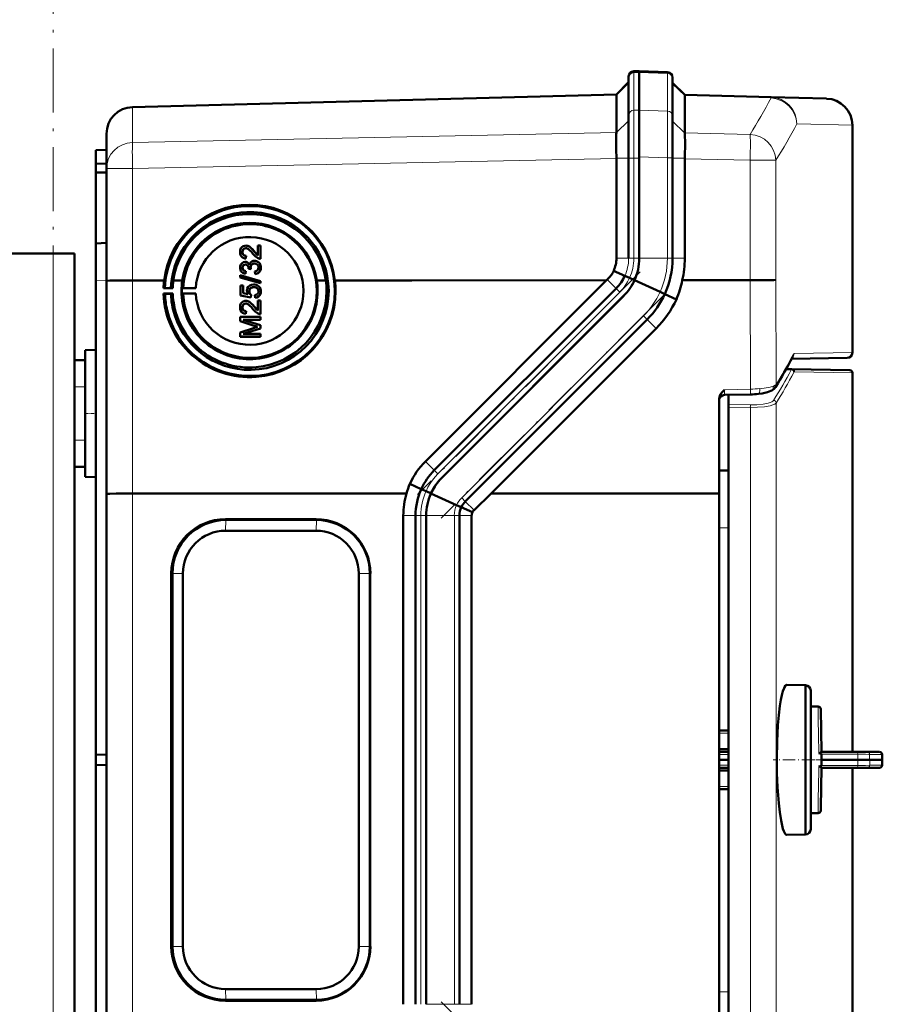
# Model space of a CAD drawing. Extents: x -1595 to 1972, y -1684 to 713.
# Tile 47 of 60: x 466 to 628, y 251 to 436. Entities that reach past the tile are written whole.
import ezdxf

# ---------------------------------------------------------------- set-up
doc = ezdxf.new("R2010")
doc.units = 0
doc.linetypes.add('DASHDOT', pattern=[18.5, 12, -3, 0.5, -3])

msp = doc.modelspace()

# ---------------------------------------------------------------- linework, layer by layer
at = {"color": 7, "linetype": 'DASHDOT', "lineweight": 18}
for p, q in [((472.57, -487.85), (472.57, 472.15)), ((582.75, 388.75), (540.96, 346.96)), ((587.17, 384.33), (545.38, 342.54)), ((587.17, 209.97), (545.38, 251.76))]:
    msp.add_line(p, q, dxfattribs=at)
at = {"color": 7, "lineweight": 50}
for p, q in [((580.57, 425.36), (580.57, 425.15)), ((580.57, 425.15), (580.57, 418.09)), ((582.57, 426.4), (581.53, 426.36)), ((582.56, 426.4), (582.56, 426.16)), ((587.85, 426.21), (582.56, 426.4)), ((582.56, 426.16), (582.56, 419.06)), ((582.57, 426.4), (582.57, 426.16)), ((582.57, 426.16), (582.57, 419.1)), ((588.81, 425.22), (588.81, 425.01)), ((588.81, 425.01), (588.81, 417.94)), ((578.27, 422.04), (580.57, 424.34)), ((591.1, 421.93), (588.81, 424.22)), ((487.43, 419.66), (578.27, 422.04)), ((578.27, 421.91), (578.27, 414.87)), ((591.1, 421.93), (607.3, 421.5)), ((591.1, 421.8), (591.1, 414.79)), ((591.1, 421.8), (591.1, 421.8)), ((607.3, 421.5), (617.69, 421.23)), ((580.57, 418.09), (580.57, 410.09)), ((582.56, 410.29), (582.56, 419.06)), ((582.57, 419.1), (582.57, 410.09)), ((588.81, 410.15), (588.81, 417.94)), ((622.56, 373.57), (622.56, 416.23)), ((482.57, 408.11), (482.57, 414.66)), ((578.26, 414.85), (578.25, 414.55)), ((578.26, 414.85), (578.27, 414.87)), ((480.57, 411.58), (482.57, 411.65)), ((480.57, 411.58), (480.57, 408.98)), ((578.24, 411.7), (578.26, 410.09)), ((582.56, 410.29), (582.56, 391.29)), ((480.57, 408.98), (482.57, 409.08)), ((480.57, 408.98), (480.57, 407.38)), ((578.27, 410), (578.26, 410.09)), ((578.27, 410), (578.27, 391.29)), ((580.57, 410.09), (580.57, 391.29)), ((582.57, 410.09), (582.57, 391.29)), ((588.81, 410.15), (588.81, 391.29)), ((591.1, 409.91), (591.1, 410.09)), ((591.1, 409.91), (591.1, 391.29)), ((480.57, 407.38), (480.57, 394.08)), ((480.57, 407.38), (482.57, 407.36)), ((482.57, 387.05), (482.57, 408.11)), ((480.57, 394.08), (482.57, 394.15)), ((480.57, 387.08), (480.57, 394.08)), ((509.09, 393.59), (509.09, 393.59)), ((510.99, 391.82), (510.99, 393.7)), ((510.99, 393.7), (511.48, 393.7)), ((511.48, 393.7), (511.48, 391.19)), ((511.48, 393.7), (511.49, 393.7)), ((511.49, 393.7), (511.49, 391.18)), ((472.57, 392.15), (455.57, 392.15)), ((476.57, 392.15), (472.57, 392.15)), ((476.57, 372.15), (476.57, 392.15)), ((508.08, 392.46), (508.09, 392.46)), ((508.7, 393.16), (508.71, 393.16)), ((508.77, 391.73), (508.72, 391.23)), ((508.78, 391.73), (508.73, 391.23)), ((508.77, 391.73), (508.78, 391.73)), ((510.28, 392.59), (510.28, 392.58)), ((510.28, 392.58), (510.99, 391.82)), ((508.37, 391.3), (508.38, 391.3)), ((508.63, 390.1), (508.64, 390.1)), ((508.72, 391.23), (508.73, 391.23)), ((508.87, 390.55), (508.88, 390.55)), ((510.32, 390.3), (510.33, 390.29)), ((510.71, 390.73), (510.72, 390.73)), ((511.14, 391.24), (511.15, 391.23)), ((511.48, 391.19), (511.49, 391.18)), ((507.63, 388.09), (511.48, 387)), ((507.63, 387.68), (507.63, 388.09)), ((508.08, 389.51), (508.09, 389.51)), ((508.4, 388.43), (508.4, 388.42)), ((508.67, 388.86), (508.62, 388.37)), ((508.62, 388.37), (508.63, 388.37)), ((508.68, 388.86), (508.63, 388.37)), ((508.67, 388.86), (508.68, 388.86)), ((509.21, 389.31), (509.22, 389.38)), ((509.66, 389.25), (509.21, 389.31)), ((509.21, 389.31), (509.22, 389.3)), ((509.67, 389.25), (509.22, 389.3)), ((509.61, 389.57), (509.61, 389.57)), ((509.66, 389.25), (509.67, 389.25)), ((510.45, 388.32), (510.4, 388.81)), ((510.45, 388.32), (510.46, 388.32)), ((511.53, 389.52), (511.54, 389.52)), ((579.85, 387.98), (577.75, 388.93)), ((480.57, 387.08), (480.57, 298.08)), ((482.57, 347.06), (482.57, 387.05)), ((487.43, 387.12), (490.34, 387.12)), ((490.34, 387.13), (490.34, 387.12)), ((493.38, 387.13), (490.34, 387.13)), ((491, 387.12), (493.38, 387.12)), ((491, 387.12), (493.38, 387.12)), ((495.1, 387.13), (496.79, 387.13)), ((495.1, 387.12), (496.79, 387.12)), ((495.1, 387.12), (496.79, 387.12)), ((511.48, 386.59), (507.63, 387.68)), ((507.63, 387.68), (507.64, 387.68)), ((511.49, 386.59), (507.64, 387.68)), ((507.68, 386.15), (508.18, 386.15)), ((507.68, 384.32), (507.68, 386.15)), ((508.18, 386.15), (508.18, 384.72)), ((508.18, 386.15), (508.18, 386.14)), ((508.18, 386.14), (508.18, 384.72)), ((510.66, 386.27), (510.67, 386.27)), ((511.48, 387), (511.48, 386.59)), ((511.48, 387), (511.49, 387)), ((511.48, 386.59), (511.49, 386.59)), ((511.49, 387), (511.49, 386.59)), ((522.03, 387.13), (523.73, 387.13)), ((523.73, 387.13), (522.03, 387.13)), ((522.04, 387.12), (523.73, 387.12)), ((523.73, 387.13), (523.73, 387.13)), ((525.44, 387.13), (531.62, 387.13)), ((525.44, 387.13), (539.86, 387.13)), ((525.45, 387.12), (531.62, 387.12)), ((531.62, 387.12), (531.62, 387.13)), ((539.86, 387.13), (576.41, 387.15)), ((542.42, 353.15), (576.41, 387.15)), ((576.41, 387.15), (576.56, 387.29)), ((580.74, 387.58), (579.86, 387.98)), ((581.68, 387.15), (580.74, 387.58)), ((586.46, 384.96), (581.65, 387.15)), ((590.63, 387.15), (603.38, 387.16)), ((493.26, 384.65), (493.54, 384.59)), ((494.98, 384.65), (493.26, 384.65)), ((493.54, 385.69), (493.27, 385.67)), ((493.27, 385.67), (494.98, 385.67)), ((494.65, 385.68), (493.54, 385.69)), ((493.54, 384.59), (494.65, 384.61)), ((494.98, 385.67), (494.65, 385.68)), ((494.65, 384.61), (494.98, 384.65)), ((496.95, 385.68), (496.7, 385.66)), ((496.7, 385.66), (499.32, 385.66)), ((496.7, 384.66), (496.95, 384.6)), ((499.32, 384.66), (496.7, 384.66)), ((499.32, 385.66), (496.95, 385.68)), ((496.95, 384.6), (499.32, 384.66)), ((509.66, 383.93), (507.68, 384.32)), ((507.68, 384.32), (507.69, 384.32)), ((509.67, 383.92), (507.69, 384.32)), ((508.18, 384.72), (509.17, 384.53)), ((509.36, 385.08), (509.37, 385.08)), ((509.71, 384.42), (509.66, 383.93)), ((509.72, 384.42), (509.67, 383.92)), ((509.71, 384.42), (509.72, 384.42)), ((510.19, 385.85), (510.2, 385.85)), ((510.45, 383.88), (510.4, 384.37)), ((511.07, 386.05), (511.07, 386.05)), ((511.53, 385.07), (511.54, 385.07)), ((578.22, 385.63), (544.08, 351.49)), ((587.34, 384.56), (586.46, 384.96)), ((589.52, 383.57), (587.35, 384.56)), ((508.7, 382.79), (508.71, 382.79)), ((509.09, 383.22), (509.09, 383.22)), ((509.66, 383.93), (509.67, 383.92)), ((510.45, 383.88), (510.46, 383.87)), ((510.99, 381.45), (510.99, 383.33)), ((510.99, 383.33), (511.48, 383.33)), ((511.48, 383.33), (511.48, 380.81)), ((511.48, 383.33), (511.49, 383.33)), ((511.49, 383.33), (511.49, 380.81)), ((579.63, 384.22), (545.49, 350.08)), ((579.64, 384.22), (545.49, 350.08)), ((508.08, 382.09), (508.09, 382.08)), ((508.37, 380.93), (508.38, 380.93)), ((508.77, 381.36), (508.72, 380.86)), ((508.72, 380.86), (508.73, 380.86)), ((508.78, 381.35), (508.73, 380.86)), ((508.77, 381.36), (508.78, 381.35)), ((510.28, 382.21), (510.99, 381.45)), ((510.28, 382.21), (510.28, 382.21)), ((511.14, 380.87), (511.15, 380.86)), ((511.48, 380.81), (511.49, 380.81)), ((507.63, 380.27), (511.48, 380.27)), ((507.63, 379.46), (507.63, 380.27)), ((510.29, 378.61), (507.63, 379.46)), ((507.63, 379.46), (507.64, 379.46)), ((510.3, 378.6), (507.64, 379.46)), ((511.49, 379.73), (508.23, 379.72)), ((508.23, 379.73), (511.48, 378.7)), ((511.48, 379.73), (508.23, 379.73)), ((511.48, 380.27), (511.48, 379.73)), ((511.48, 380.27), (511.49, 380.27)), ((511.48, 379.73), (511.49, 379.73)), ((511.49, 380.27), (511.49, 379.73)), ((584.05, 379.8), (549.91, 345.66)), ((507.63, 377.38), (510.34, 378.24)), ((507.63, 376.57), (507.63, 377.38)), ((511.49, 378.13), (508.23, 377.11)), ((511.48, 378.13), (508.23, 377.11)), ((508.23, 377.11), (511.48, 377.11)), ((510.29, 378.61), (510.3, 378.6)), ((511.48, 378.7), (511.48, 378.13)), ((511.48, 378.7), (511.49, 378.7)), ((511.48, 378.13), (511.49, 378.13)), ((511.48, 377.11), (511.48, 376.57)), ((511.48, 377.11), (511.49, 377.11)), ((511.49, 378.7), (511.49, 378.13)), ((511.49, 377.11), (511.49, 376.56)), ((585.74, 378.11), (554.78, 347.15)), ((511.48, 376.57), (507.63, 376.57)), ((507.63, 376.57), (507.64, 376.56)), ((511.49, 376.56), (507.64, 376.56)), ((511.48, 376.57), (511.49, 376.56)), ((478.57, 374.04), (480.57, 374.1)), ((478.57, 374.04), (480.57, 374.1)), ((478.57, 350.25), (478.57, 374.04)), ((476.57, 372.15), (478.57, 372.15)), ((476.57, 367.15), (476.57, 372.15)), ((478.57, 367.15), (478.57, 372.15)), ((621.58, 372.57), (611.15, 372.39)), ((610.12, 370.49), (611.22, 370.47)), ((611.22, 370.47), (622.07, 370.28)), ((622.57, 369.78), (622.57, 298.66)), ((476.57, 367.15), (476.57, 357.15)), ((478.57, 367.15), (478.57, 357.15)), ((597.56, 347.17), (597.56, 364.88)), ((598.54, 365.63), (603.45, 365.74)), ((599.28, 365.64), (599.28, 363.85)), ((599.28, 363.36), (599.28, 363.85)), ((599.28, 363.36), (599.28, 230.95)), ((476.57, 352.15), (476.57, 357.15)), ((478.57, 352.15), (478.57, 357.15)), ((476.57, 242.15), (476.57, 352.15)), ((476.57, 352.15), (478.57, 352.15)), ((597.56, 351.47), (599.28, 351.48)), ((478.57, 350.25), (480.57, 350.2)), ((541.65, 347.98), (539.51, 348.95)), ((542.53, 347.58), (541.65, 347.98)), ((543.47, 347.15), (542.53, 347.58)), ((482.57, 247.23), (482.57, 347.06)), ((538.88, 347.15), (487.43, 347.13)), ((548.26, 344.96), (543.45, 347.15)), ((554.78, 347.15), (551.54, 344.03)), ((597.56, 347.17), (554.78, 347.15)), ((597.56, 247.13), (597.56, 347.17)), ((549.14, 344.56), (548.26, 344.96)), ((551.23, 343.61), (549.14, 344.56)), ((504.9, 342.33), (521.9, 342.33)), ((521.96, 342.18), (504.97, 342.18)), ((538.27, 251.29), (538.27, 343.01)), ((540.57, 343.01), (540.57, 251.29)), ((542.56, 251.29), (542.56, 343.01)), ((542.57, 343.01), (542.57, 251.29)), ((548.81, 251.29), (548.81, 343.01)), ((551.1, 343.01), (551.1, 251.29)), ((504.92, 340.16), (521.91, 340.16)), ((494.72, 262.15), (494.72, 332.15)), ((494.94, 262.15), (494.94, 332.15)), ((496.91, 332.15), (496.91, 262.15)), ((529.92, 332.15), (529.92, 262.15)), ((531.99, 262.15), (531.99, 332.15)), ((532.08, 332.15), (532.08, 262.15)), ((610.29, 311.25), (613.74, 311.16)), ((613.74, 307.19), (613.74, 311.16)), ((614.74, 310.16), (614.74, 284.16)), ((614.74, 307.16), (614.74, 310.16)), ((613.74, 283.16), (613.74, 307.19)), ((616.13, 307.16), (614.74, 307.16)), ((616.76, 298.66), (616.63, 306.67)), ((599.28, 302.66), (597.56, 302.66)), ((480.57, 298.08), (482.57, 298.15)), ((480.57, 296.22), (480.57, 298.08)), ((599.28, 299.16), (597.56, 299.16)), ((597.56, 298.66), (599.28, 298.66)), ((616.57, 298.52), (616.69, 298.61)), ((623.52, 298.66), (616.76, 298.66)), ((616.79, 298.21), (616.77, 297.16)), ((623.52, 298.66), (625.31, 298.66)), ((627.62, 298.66), (625.31, 298.66)), ((480.57, 207.21), (480.57, 296.22)), ((480.57, 296.22), (482.57, 296.15)), ((599.28, 297.16), (597.56, 297.16)), ((597.56, 295.66), (599.28, 295.66)), ((616.76, 295.66), (616.64, 288.24)), ((623.52, 295.66), (616.76, 295.66)), ((623.57, 297.16), (616.77, 297.16)), ((616.79, 296.11), (616.77, 297.16)), ((622.57, 295.66), (622.57, 224.53)), ((623.52, 295.66), (625.31, 295.66)), ((625.81, 297.16), (623.57, 297.16)), ((627.62, 295.66), (625.31, 295.66)), ((625.81, 297.16), (628.15, 297.16)), ((627.62, 295.66), (627.65, 295.66)), ((628.18, 297.16), (628.15, 297.16)), ((599.28, 295.15), (597.56, 295.15)), ((599.28, 291.66), (597.56, 291.66)), ((616.64, 288.24), (616.63, 287.65)), ((614.74, 287.16), (616.13, 287.16)), ((614.74, 284.16), (614.74, 287.16)), ((610.25, 283.07), (610.29, 283.07)), ((613.74, 283.16), (610.29, 283.07)), ((521.91, 254.14), (504.92, 254.14)), ((521.9, 251.96), (504.9, 251.96)), ((504.97, 252.12), (521.96, 252.12))]:
    msp.add_line(p, q, dxfattribs=at)
at = {"color": 7, "lineweight": 18}
for p, q in [((581.53, 426.36), (581.53, 426.13)), ((581.53, 426.13), (582.57, 426.16)), ((581.53, 426.13), (581.53, 419.07)), ((587.85, 425.98), (582.56, 426.16)), ((587.85, 426.21), (587.85, 425.98)), ((587.85, 425.98), (587.85, 418.91)), ((578.27, 421.91), (580.57, 424.15)), ((591.1, 421.8), (588.81, 424.03)), ((578.27, 421.91), (487.43, 419.53)), ((607.3, 421.37), (591.1, 421.8)), ((487.43, 419.66), (487.43, 419.53)), ((487.43, 412.98), (487.43, 419.53)), ((582.57, 419.1), (581.53, 419.07)), ((581.53, 419.07), (581.53, 410.09)), ((582.56, 419.06), (587.85, 418.91)), ((578.26, 414.85), (580.57, 417.09)), ((591.1, 414.74), (588.81, 416.98)), ((622.56, 416.23), (612.14, 416.5)), ((487.43, 412.98), (578.27, 414.87)), ((591.1, 414.79), (603.38, 414.53)), ((587.85, 410.15), (582.56, 410.29)), ((578.27, 410), (487.43, 408.11)), ((578.26, 410.09), (580.57, 410.09)), ((580.57, 410.09), (581.53, 410.09)), ((581.53, 410.09), (581.53, 391.29)), ((581.53, 410.09), (582.57, 410.09)), ((587.85, 410.15), (587.85, 391.29)), ((587.85, 410.15), (588.81, 410.15)), ((591.1, 410.09), (588.81, 410.09)), ((603.38, 409.66), (591.1, 409.91)), ((603.38, 387.16), (603.38, 409.66)), ((608.2, 409.66), (603.38, 409.66)), ((608.2, 409.66), (608.2, 387.22)), ((487.43, 408.11), (482.57, 408.11)), ((487.43, 387.12), (487.43, 408.11)), ((472.57, -220.4), (472.57, 392.15)), ((580.57, 391.29), (578.27, 391.29)), ((580.57, 391.29), (581.53, 391.29)), ((581.53, 391.29), (582.57, 391.29)), ((587.85, 391.29), (582.56, 391.29)), ((587.85, 391.29), (588.81, 391.29)), ((591.1, 391.29), (588.81, 391.29)), ((482.57, 387.15), (480.57, 387.08)), ((487.43, 347.13), (487.43, 387.12)), ((578.22, 385.63), (576.56, 387.29)), ((579.85, 387.98), (579.85, 387.98)), ((603.45, 366.72), (603.38, 387.16)), ((608.2, 387.22), (608.27, 367.6)), ((578.9, 384.95), (544.76, 350.81)), ((578.22, 385.63), (578.9, 384.95)), ((587.35, 384.56), (587.34, 384.56)), ((583.37, 380.48), (549.23, 346.34)), ((583.37, 380.48), (584.05, 379.8)), ((585.74, 378.11), (584.05, 379.8)), ((611.63, 373.38), (622.56, 373.57)), ((611.09, 370.35), (610.05, 370.36)), ((622.57, 369.78), (611.71, 369.97)), ((476.57, 367.15), (478.57, 367.15)), ((598.54, 366.6), (603.45, 366.72)), ((608.27, 364.12), (608.27, 230.19)), ((599.28, 363.85), (603.41, 363.79)), ((603.41, 363.3), (599.28, 363.36)), ((603.41, 231.01), (603.41, 363.3)), ((476.57, 357.15), (478.57, 357.15)), ((544.08, 351.49), (542.42, 353.15)), ((544.08, 351.49), (544.76, 350.81)), ((541.65, 347.98), (541.65, 347.98)), ((487.43, 247.17), (487.43, 347.13)), ((549.23, 346.34), (549.91, 345.66)), ((551.54, 344.03), (549.91, 345.66)), ((549.14, 344.56), (549.14, 344.56)), ((504.97, 342.18), (504.9, 342.33)), ((504.92, 340.16), (504.97, 342.18)), ((521.96, 342.18), (521.9, 342.33)), ((521.96, 342.18), (521.91, 340.16)), ((540.57, 343.01), (538.27, 343.01)), ((540.57, 343.01), (541.53, 343.01)), ((541.53, 343.01), (541.53, 251.29)), ((542.57, 343.01), (541.53, 343.01)), ((547.85, 343.01), (542.56, 343.01)), ((547.85, 251.29), (547.85, 343.01)), ((547.85, 343.01), (548.81, 343.01)), ((551.1, 343.01), (548.81, 343.01)), ((599.28, 340.68), (597.56, 340.67)), ((494.94, 332.15), (494.72, 332.15)), ((494.94, 332.15), (496.91, 332.15)), ((531.99, 332.15), (529.92, 332.15)), ((532.08, 332.15), (531.99, 332.15)), ((616.17, 304.66), (616.13, 307.16)), ((616.21, 301.84), (616.17, 304.66)), ((597.56, 302.17), (599.28, 302.17)), ((616.23, 301.02), (616.21, 301.84)), ((616.25, 299.31), (616.23, 301.02)), ((597.56, 298.17), (599.28, 298.17)), ((616.26, 298.86), (616.25, 299.31)), ((616.27, 298.42), (616.26, 298.86)), ((623.57, 298.22), (616.78, 298.21)), ((625.8, 298.17), (628.12, 298.17)), ((597.56, 296.15), (599.28, 296.15)), ((616.27, 295.9), (616.26, 295.45)), ((623.57, 296.1), (616.78, 296.11)), ((625.8, 296.15), (628.12, 296.15)), ((616.25, 295.01), (616.21, 292.47)), ((616.26, 295.45), (616.25, 295.01)), ((597.56, 292.15), (599.28, 292.15)), ((616.21, 292.47), (616.17, 289.65)), ((616.17, 289.65), (616.13, 287.16)), ((494.94, 262.15), (494.72, 262.15)), ((496.91, 262.15), (494.94, 262.15)), ((531.99, 262.15), (529.92, 262.15)), ((531.99, 262.15), (532.08, 262.15)), ((504.97, 252.12), (504.92, 254.14)), ((521.91, 254.14), (521.96, 252.12)), ((597.56, 253.65), (599.28, 253.63)), ((504.97, 252.12), (504.9, 251.96)), ((521.96, 252.12), (521.9, 251.96)), ((547.85, 251.29), (542.56, 251.29)), ((547.85, 251.29), (548.81, 251.29)), ((551.1, 251.29), (548.81, 251.29))]:
    msp.add_line(p, q, dxfattribs=at)
at = {"color": 7, "linetype": 'DASHDOT', "lineweight": 18, "ltscale": 0.060001}
for p, q in [((476.37, 367.15), (478.77, 367.15)), ((478.37, 362.15), (480.77, 362.15)), ((476.37, 357.15), (478.77, 357.15))]:
    msp.add_line(p, q, dxfattribs=at)
at = {"color": 7, "linetype": 'DASHDOT', "lineweight": 18, "ltscale": 0.192111}
msp.add_line((615.38, 297.16), (607.7, 297.16), dxfattribs=at)
at = {"color": 7, "linetype": 'DASHDOT', "lineweight": 18, "ltscale": 0.061557}
msp.add_line((614.54, 297.16), (617, 297.16), dxfattribs=at)
at = {"color": 7, "linetype": 'DASHDOT', "lineweight": 18, "ltscale": 0.20449}
for p, q in [((624.25, 297.29), (616.07, 297.15)), ((624.25, 297.03), (616.07, 297.17))]:
    msp.add_line(p, q, dxfattribs=at)
at = {"color": 7, "lineweight": 18}
for points in [[(587.85, 418.91), (587.86, 415.79), (587.85, 410.15)], [(598.54, 366.6), (598.53, 365.73), (598.53, 365.64), (598.54, 365.63), (598.54, 365.63), (598.54, 365.63)], [(605.17, 366.81), (606.4, 366.96), (607.16, 367.11), (607.74, 367.28)], [(607.74, 367.28), (608.08, 367.44), (608.27, 367.6)], [(603.41, 363.79), (604.63, 363.81), (605.8, 363.92), (606.76, 364.1), (607.14, 364.21), (607.44, 364.34), (607.66, 364.47), (607.78, 364.61)], [(608.27, 364.12), (608.16, 364), (607.98, 363.89), (607.62, 363.75), (607.16, 363.62), (606.04, 363.43), (604.75, 363.33), (603.41, 363.3)], [(544.76, 350.81), (544.23, 350.24), (543.74, 349.63), (543.3, 348.99), (542.89, 348.3), (542.53, 347.58)], [(623.57, 298.22), (623.55, 298.58), (623.53, 298.64), (623.53, 298.65), (623.53, 298.66), (623.52, 298.66), (623.52, 298.66)], [(623.57, 298.22), (625.05, 298.2), (625.63, 298.18), (625.8, 298.17)], [(623.57, 296.1), (623.55, 295.73), (623.53, 295.67), (623.53, 295.66), (623.53, 295.66), (623.52, 295.66), (623.52, 295.66)], [(625.04, 296.11), (625.77, 296.14), (625.8, 296.15)]]:
    msp.add_lwpolyline(points, dxfattribs=at)
at = {"color": 7, "lineweight": 50}
for points in [[(591.1, 410.09), (591.17, 413.08), (591.14, 414.29), (591.1, 414.74)], [(524.26, 385.15), (524.19, 386.56), (523.99, 387.95), (523.7, 389.16), (523.32, 390.35), (522.95, 391.23), (522.39, 392.35), (521.65, 393.54), (520.92, 394.52), (520.38, 395.14), (519.44, 396.08), (518.44, 396.91), (517.26, 397.73), (516.32, 398.27), (515.16, 398.81), (513.84, 399.29), (512.48, 399.64), (511.57, 399.81), (510.24, 399.94), (508.9, 399.95), (507.81, 399.87), (506.51, 399.66), (505.57, 399.44), (504.66, 399.16), (504.06, 398.94), (503.41, 398.67), (502.27, 398.1), (501.79, 397.82), (500.58, 397), (499.46, 396.07), (498.56, 395.18), (497.74, 394.2), (497.19, 393.45), (496.47, 392.26), (495.85, 391.01), (495.4, 389.83), (495.06, 388.63), (494.82, 387.39), (494.71, 386.53), (494.65, 385.68)], [(507.63, 392.47), (507.67, 392.82), (507.8, 393.16), (507.97, 393.37), (508.19, 393.53), (508.53, 393.64), (508.7, 393.65)], [(509.09, 393.59), (509.33, 393.48), (509.59, 393.3), (510, 392.9), (510.28, 392.58)], [(509.09, 393.59), (509.37, 393.46), (509.74, 393.17), (510.07, 392.82), (510.28, 392.59)], [(508.37, 391.3), (508.11, 391.43), (507.89, 391.63), (507.74, 391.89), (507.67, 392.1), (507.63, 392.47)], [(508.7, 393.16), (508.49, 393.13), (508.31, 393.02), (508.18, 392.86), (508.1, 392.66), (508.08, 392.46)], [(508.08, 392.46), (508.14, 392.11), (508.23, 391.96), (508.36, 391.84), (508.52, 391.77)], [(508.71, 393.16), (508.5, 393.12), (508.36, 393.05), (508.22, 392.91), (508.14, 392.76), (508.09, 392.46)], [(508.09, 392.46), (508.11, 392.23), (508.17, 392.06), (508.34, 391.86), (508.53, 391.76)], [(510.04, 392.13), (509.75, 392.47), (509.43, 392.79), (509.2, 392.99), (508.93, 393.12)], [(511.14, 391.24), (510.88, 391.35), (510.53, 391.6), (510.04, 392.13)], [(510.28, 392.59), (510.68, 392.1), (510.99, 391.82)], [(507.63, 389.5), (507.67, 389.82), (507.8, 390.12), (508.01, 390.37), (508.3, 390.54), (508.61, 390.59)], [(508.63, 390.1), (508.45, 390.07), (508.29, 389.99), (508.13, 389.77), (508.08, 389.51)], [(508.64, 390.1), (508.46, 390.07), (508.25, 389.94), (508.12, 389.72), (508.09, 389.51)], [(509.22, 389.38), (509.19, 389.63), (509.13, 389.79), (509.03, 389.93), (508.83, 390.07)], [(508.87, 390.55), (509.03, 390.48), (509.17, 390.37), (509.38, 390.07)], [(508.88, 390.55), (509.16, 390.38), (509.29, 390.24), (509.38, 390.08)], [(509.38, 390.07), (509.46, 390.31), (509.62, 390.52), (509.83, 390.68), (510.07, 390.77), (510.33, 390.79)], [(510.32, 390.3), (510.1, 390.27), (509.89, 390.16), (509.81, 390.09), (509.67, 389.9), (509.61, 389.68), (509.61, 389.57)], [(510.33, 390.29), (510.1, 390.26), (509.93, 390.18), (509.73, 389.99), (509.62, 389.71), (509.61, 389.57)], [(511.09, 389.54), (511.07, 389.72), (511.01, 389.9), (510.9, 390.05), (510.68, 390.22), (510.6, 390.25)], [(510.71, 390.73), (510.93, 390.63), (511.12, 390.49), (511.32, 390.26), (511.43, 390.05), (511.5, 389.83), (511.53, 389.52)], [(510.72, 390.73), (510.95, 390.62), (511.16, 390.46), (511.32, 390.27), (511.49, 389.91), (511.54, 389.52)], [(508.4, 388.43), (508.14, 388.54), (507.92, 388.72), (507.79, 388.89), (507.7, 389.08), (507.64, 389.36), (507.63, 389.5)], [(508.08, 389.51), (508.12, 389.27), (508.19, 389.13), (508.3, 389.01), (508.52, 388.9)], [(508.09, 389.51), (508.11, 389.32), (508.18, 389.15), (508.31, 389.01), (508.53, 388.9)], [(510.4, 388.81), (510.61, 388.87), (510.81, 388.97), (511.03, 389.22), (511.09, 389.54)], [(511.53, 389.52), (511.49, 389.17), (511.34, 388.84), (511.1, 388.57), (510.95, 388.47), (510.62, 388.35), (510.45, 388.32)], [(511.54, 389.52), (511.5, 389.17), (511.41, 388.94), (511.27, 388.73), (511, 388.49), (510.66, 388.35), (510.46, 388.32)], [(482.57, 387.05), (482.57, 387.05), (482.57, 387.05), (482.57, 387.05), (482.64, 387.06), (483.2, 387.08), (484.36, 387.1), (487.43, 387.12)], [(508.92, 385.21), (508.98, 385.59), (509.17, 385.91), (509.45, 386.16), (509.8, 386.3), (510.16, 386.35)], [(605.09, 387.16), (607.84, 387.2), (608.2, 387.22)], [(509.17, 384.53), (509.02, 384.78), (508.93, 385.07), (508.92, 385.21)], [(510.19, 385.85), (509.94, 385.83), (509.81, 385.79), (509.59, 385.66), (509.5, 385.56), (509.39, 385.33), (509.36, 385.08)], [(509.36, 385.08), (509.41, 384.77), (509.53, 384.57), (509.71, 384.42)], [(510.2, 385.85), (509.95, 385.82), (509.68, 385.72), (509.48, 385.52), (509.4, 385.33), (509.37, 385.08)], [(509.37, 385.08), (509.38, 384.92), (509.49, 384.63), (509.72, 384.42)], [(510.4, 384.37), (510.61, 384.42), (510.81, 384.51), (510.9, 384.58), (511.06, 384.86), (511.09, 385.08)], [(511.53, 385.07), (511.52, 384.89), (511.43, 384.55), (511.35, 384.39), (511.11, 384.12), (510.79, 383.95), (510.45, 383.88)], [(511.54, 385.07), (511.5, 384.72), (511.35, 384.37), (511.08, 384.09), (510.85, 383.97), (510.46, 383.87)], [(511.09, 385.08), (511.04, 385.36), (510.96, 385.53), (510.82, 385.66), (510.57, 385.8)], [(511.07, 386.05), (511.24, 385.9), (511.38, 385.72), (511.47, 385.51), (511.53, 385.29), (511.54, 385.07)], [(511.07, 386.05), (511.31, 385.81), (511.42, 385.62), (511.5, 385.41), (511.53, 385.07)], [(507.63, 382.1), (507.67, 382.45), (507.8, 382.79), (507.97, 383), (508.19, 383.16), (508.53, 383.27), (508.7, 383.28)], [(508.7, 382.79), (508.49, 382.75), (508.31, 382.65), (508.18, 382.49), (508.1, 382.29), (508.08, 382.09)], [(508.71, 382.79), (508.5, 382.75), (508.36, 382.67), (508.22, 382.54), (508.14, 382.39), (508.09, 382.08)], [(510.04, 381.75), (509.75, 382.1), (509.43, 382.42), (509.2, 382.61), (508.93, 382.75)], [(509.09, 383.22), (509.33, 383.11), (509.59, 382.93), (510, 382.53), (510.28, 382.21)], [(509.09, 383.22), (509.37, 383.08), (509.74, 382.79), (510.07, 382.45), (510.28, 382.21)], [(508.37, 380.93), (508.11, 381.06), (507.89, 381.26), (507.74, 381.52), (507.67, 381.73), (507.63, 382.1)], [(508.08, 382.09), (508.14, 381.74), (508.23, 381.59), (508.36, 381.47), (508.52, 381.39)], [(508.09, 382.08), (508.11, 381.86), (508.17, 381.69), (508.34, 381.49), (508.53, 381.39)], [(511.14, 380.87), (510.88, 380.98), (510.53, 381.23), (510.04, 381.75)], [(510.28, 382.21), (510.68, 381.73), (510.99, 381.45)], [(597.56, 364.88), (597.59, 365.19), (597.69, 365.49), (597.83, 365.77), (598.18, 366.23), (598.54, 366.6)], [(607.27, 366.38), (606.6, 366.14), (605.63, 365.93), (604.92, 365.84)], [(608.14, 367.09), (607.86, 366.75), (607.46, 366.47), (607.27, 366.38)], [(545.49, 350.08), (545.01, 349.56), (544.57, 349.01), (544.17, 348.43), (543.8, 347.8), (543.47, 347.15)], [(482.57, 347.06), (482.57, 347.07), (482.57, 347.07), (482.57, 347.07), (482.64, 347.07), (483.2, 347.1), (484.36, 347.11), (487.43, 347.13)], [(610.29, 311.25), (610.12, 311.2), (610.02, 311.11), (609.83, 310.83), (609.74, 310.64), (609.52, 310.02), (609.33, 309.28), (609.15, 308.44), (608.97, 307.28)], [(608.97, 307.28), (608.76, 305.56), (608.6, 303.7), (608.43, 300.61), (608.37, 297.36)], [(616.27, 298.42), (616.54, 298.35), (616.67, 298.31), (616.75, 298.26), (616.78, 298.23), (616.78, 298.21)], [(608.37, 297.36), (608.4, 294.67), (608.51, 292.02), (608.73, 289.05), (608.93, 287.32)], [(616.27, 295.9), (616.54, 295.96), (616.67, 296), (616.75, 296.05), (616.78, 296.09), (616.78, 296.11)], [(616.27, 295.9), (616.38, 295.89), (616.52, 295.83), (616.69, 295.7)], [(608.93, 287.32), (609.17, 285.77), (609.54, 284.22)], [(609.54, 284.22), (609.71, 283.75), (609.82, 283.5), (609.95, 283.29), (610.09, 283.15), (610.24, 283.07), (610.25, 283.07)]]:
    msp.add_lwpolyline(points, dxfattribs=at)
for centre, radius, start, end in [((581.57, 425.36), 1, 92, 180), ((587.81, 425.22), 1, 0, 88), ((487.57, 414.66), 5, 91.5, 180), ((617.56, 416.23), 5, 0, 88.5), ((509.41, 385.18), 16.15, 6.9564, 173.0436), ((509.48, 385.15), 15.94, 359.9991, 133.5258), ((509.41, 385.13), 14.45, 7.965, 172.0349), ((509.41, 385.17), 12.77, 8.8275, 171.1724), ((509.49, 385.14), 12.55, 77.6984, 177.5213), ((509.48, 385.14), 12.54, 0.013, 77.6766), ((509.48, 385.13), 15.96, 133.5177, 178.0139), ((508.7, 392.43), 1.22, 71.416, 89.9785), ((508.76, 392.53), 0.804, 252.5173, 270.6985), ((508.7, 392.45), 0.712, 71.1045, 89.7698), ((508.71, 392.45), 0.709, 71.4625, 89.7956), ((508.85, 392.76), 1.53, 252.0665, 265.2731), ((508.85, 392.76), 1.53, 252.0738, 265.2685), ((508.62, 389.78), 0.815, 72.179, 90.3814), ((508.64, 389.47), 0.625, 72.329, 90.8793), ((508.65, 389.46), 0.634, 73.0345, 90.7871), ((510.33, 389.44), 0.86, 71.8999, 90.5102), ((510.34, 389.6), 1.19, 71.6978, 90.7047), ((510.34, 389.43), 0.859, 72.0728, 90.5088), ((511.46, 392.16), 0.972, 251.216, 271.7364), ((511.46, 392.16), 0.973, 251.2257, 271.7309), ((572.58, 391.29), 5.69, 335.4939, 0.0252), ((572.68, 391.29), 9.88, 335.2248, 0.0026), ((572.44, 391.29), 10.12, 335.8313, 359.9948), ((572.62, 391.29), 16.19, 335.437, 0.0015), ((572.56, 391.29), 18.54, 347.0991, 0.0004), ((508.93, 390.09), 1.75, 252.2239, 259.8155), ((508.95, 390.13), 1.79, 252.3357, 259.7452), ((508.82, 389.85), 0.998, 252.3354, 261.3286), ((510.85, 389.61), 1.24, 181.999, 197.0346), ((510.85, 389.62), 1.24, 182.0274, 197.0138), ((572.56, 391.45), 5.78, 313.9422, 334.1191), ((509.42, 385.12), 16.17, 172.9148, 178.0694), ((509.42, 385.22), 14.45, 172.4425, 178.2107), ((509.42, 385.13), 12.79, 171.0625, 179.8847), ((510.18, 384.8), 1.55, 71.9099, 90.5756), ((510.24, 384.99), 1.35, 51.9924, 71.6896), ((510.24, 384.98), 1.35, 51.999, 71.6506), ((509.4, 385.15), 12.79, 0.0635, 8.8594), ((509.41, 385.24), 14.45, 359.7065, 7.4796), ((509.4, 385.14), 16.17, 0.0626, 7.0057), ((572.5, 391.35), 8.09, 315.0122, 335.3255), ((572.69, 391.17), 9.82, 314.9833, 335.8458), ((572.43, 391.42), 10.18, 315.022, 335.211), ((572.59, 390.78), 18.4, 336.9429, 348.6327), ((602.64, 739), 351.85, 270.1202, 270.3992), ((509.4, 385.12), 16.14, 181.6629, 274.3889), ((509.45, 385.14), 14.8, 182.0365, 193.1576), ((509.4, 385.21), 14.43, 182.2328, 274.9104), ((509.4, 385.13), 12.77, 179.8723, 270.0038), ((509.49, 385.13), 12.55, 182.4194, 193.5066), ((509.4, 385.15), 12.79, 270.0139, 0.0575), ((509.45, 385.15), 14.81, 270.9979, 359.999), ((509.47, 385.14), 15.95, 270.964, 0.0057), ((509.48, 385.14), 12.55, 271.1756, 0.0047), ((510.21, 384.65), 1.21, 72.5659, 90.8378), ((510.22, 384.64), 1.21, 72.864, 90.8167), ((509.4, 385.15), 16.17, 274.3928, 0.0565), ((509.4, 385.24), 14.45, 274.9142, 359.688), ((572.62, 391.23), 16.16, 314.9955, 335.6224), ((508.7, 382.06), 1.22, 71.416, 89.9785), ((508.7, 382.08), 0.712, 71.1045, 89.7698), ((508.71, 382.08), 0.709, 71.4625, 89.7956), ((572.54, 391.3), 18.66, 315.0077, 335.5133), ((509.47, 385.13), 15.94, 193.0735, 270.9484), ((509.45, 385.14), 14.8, 193.1459, 270.9829), ((509.48, 385.13), 12.54, 193.4987, 271.1604), ((508.85, 382.39), 1.53, 252.0665, 265.2731), ((508.85, 382.39), 1.53, 252.0738, 265.2685), ((508.76, 382.16), 0.804, 252.5173, 270.6985), ((511.46, 381.79), 0.972, 251.216, 271.7364), ((511.46, 381.78), 0.973, 251.2257, 271.7309), ((518.9, 405.35), 28.1, 252.1564, 253.4621), ((519.1, 405.97), 28.74, 252.1717, 253.448), ((520.01, 347.8), 31.94, 106.5752, 107.6363), ((621.56, 373.57), 1, 270.9993, 360), ((505.21, 429.16), 120.2, 328.9047, 332.0096), ((507.68, 427.8), 117.38, 330.7734, 331.828), ((622.07, 369.78), 0.5, 0.0001, 89.0014), ((603.07, 382.93), 17.2, 271.2704, 276.1564), ((598.56, 364.63), 1, 91.3563, 180.0007), ((552.57, 343), 14.36, 134.9989, 155.5165), ((552.5, 343.07), 11.91, 135.0034, 155.6664), ((552.68, 342.89), 10.17, 134.9943, 155.212), ((552.54, 343.4), 14.16, 156.9444, 164.6731), ((552.5, 343.01), 11.93, 155.3876, 180.0088), ((552.57, 343.01), 14.3, 163.1695, 179.9984), ((552.69, 343), 10.13, 155.8478, 179.9837), ((552.43, 343.01), 9.87, 155.2023, 180.0177), ((552.62, 342.95), 3.83, 134.9848, 155.1319), ((552.63, 343.01), 3.82, 155.9472, 179.9755), ((552.55, 342.97), 1.47, 133.9021, 154.2563), ((552.55, 343.01), 1.45, 155.3414, 180.0673), ((613.74, 310.16), 1, 360, 90), ((616.13, 306.66), 0.501, 1.1003, 89.9459), ((616.31, 298.69), 0.274, 261.2069, 294.5434), ((616.04, 299.23), 0.884, 296.1751, 306.8175), ((616.86, 298.42), 0.26, 113.2826, 131.8746), ((627.65, 298.16), 0.501, 2.5521, 92.93), ((583.83, 296.28), 44.36, 1.133, 2.4532), ((616.86, 295.9), 0.264, 228.515, 246.7588), ((627.65, 296.16), 0.5, 270.0231, 357.5028), ((583.83, 298.03), 44.36, 357.5467, 358.867), ((616.13, 287.66), 0.5, 269.9996, 358.9373), ((613.74, 284.16), 1, 270, 0)]:
    msp.add_arc(centre, radius, start, end, dxfattribs=at)
at = {"color": 7, "lineweight": 18}
for centre, radius, start, end in [((508.95, 473.24), 111.19, 328.1267, 332.1928), ((513.95, 468.47), 111.09, 328.0386, 332.1118), ((572.47, 391.29), 8.09, 335.8141, 359.9961), ((572.45, 391.29), 9.08, 335.8634, 359.9942), ((572.67, 391.29), 15.17, 335.3378, 0.0024), ((572.65, 391.29), 16.16, 335.393, 0.002), ((572.47, 391.39), 8.14, 315.0199, 335.2289), ((572.43, 391.42), 9.15, 315.0245, 335.1774), ((572.68, 391.17), 15.12, 314.9894, 335.7267), ((572.65, 391.2), 16.12, 314.9927, 335.6686), ((506.23, 429.18), 119.18, 328.8885, 331.9943), ((610.62, 373.38), 1, 310.857, 0.0707), ((610.52, 373.19), 0.942, 332.0923, 1.7093), ((511.04, 424.26), 113.66, 328.3428, 331.683), ((511.54, 423.78), 113.65, 328.334, 331.6749), ((611.07, 369.84), 0.509, 2.4645, 87.7315), ((611.21, 369.97), 0.498, 359.7444, 88.7602), ((603, 391.34), 24.62, 271.0677, 275.0699), ((607.33, 367.57), 0.94, 329.0127, 1.9615), ((607.76, 364.1), 0.511, 2.6449, 87.3992), ((552.48, 343.1), 11.87, 135.0063, 155.7303), ((552.46, 343.01), 11.9, 155.3223, 180.012), ((552.44, 343.01), 10.91, 155.2364, 180.0152), ((552.67, 342.89), 4.87, 134.9795, 154.9053), ((552.64, 342.92), 3.87, 134.9802, 154.9373), ((552.69, 343), 4.85, 156.1854, 179.957), ((552.66, 343), 3.85, 156.1536, 179.9582), ((693.6, 297.65), 70.03, 179.5376, 180.4062), ((625.31, 298.16), 0.496, 0.47, 89.4832), ((663.08, 297.77), 37.28, 179.3941, 180.9446), ((627.62, 298.16), 0.497, 0.5898, 89.5516), ((628.12, 298.22), 0.0509, 269.1547, 309.6196), ((586.55, 296.33), 41.61, 1.1399, 2.5296), ((693.6, 296.66), 70.03, 179.5938, 180.4624), ((623.56, 371.2), 75.11, 270.0022, 271.123), ((625.31, 296.15), 0.496, 270.5168, 359.53), ((663.36, 296.54), 37.55, 179.0611, 180.6002), ((627.62, 296.15), 0.497, 270.4484, 359.4102), ((586.55, 297.98), 41.61, 357.4704, 358.8601), ((628.12, 296.1), 0.0506, 50.0551, 90.8408)]:
    msp.add_arc(centre, radius, start, end, dxfattribs=at)
for centre, major_axis, ratio, start_param, end_param in [((581.57, 425.15), (-1, 0), 0.97437, 4.747296, 6.283185), ((587.81, 425.01), (-1, 0), 0.97437, 3.141593, 4.677482), ((607.17, 416.5), (-0.13, -5), 0.992889, 1.59679, 3.141593), ((607.17, 416.5), (0.13, 5), 0.002982, 6.056371, 6.280047), ((607.17, 416.5), (4.42, -2.33), 0.968463, 0.497949, 2.015969), ((487.57, 414.66), (5, 0), 0.97437, 1.596976, 3.141593), ((581.57, 418.09), (-1, 0), 0.97437, 4.747296, 6.283185), ((587.81, 417.94), (1, 0), 0.97437, 0, 1.53589), ((603.25, 409.66), (0.1, 5), 0.026171, 4.712934, 6.056293), ((603.25, 409.66), (4.25, -2.64), 0.966087, 0.571165, 2.084618), ((487.57, 408.11), (5, 0), 0.97437, 1.596976, 3.141593), ((487.57, 408.11), (-0.1, 5), 0.026171, 0.226893, 1.570251), ((611.69, 358.15), (0.07, -15.23), 0.077407, 3.142573, 3.284814), ((611.2, 365.43), (-0.02, -5.04), 0.109518, 3.140139, 3.36604), ((611.77, 358.44), (0.06, -11.53), 0.076768, 3.139791, 3.281396), ((603.43, 366.74), (0.024, -1), 0.025555, 0.000082, 1.544), ((604.81, 366.83), (0.109, -0.994), 0.366722, 6.283183, 7.790699), ((606.85, 367.29), (0.411, -0.912), 0.863083, 6.282927, 7.473776), ((603.4, 363.3), (-0.007, -0.5), 0.017451, 1.571039, 2.9147)]:
    msp.add_ellipse(centre, major_axis=major_axis, ratio=ratio, start_param=start_param, end_param=end_param, dxfattribs=at)
at = {"color": 7, "lineweight": 50}
for centre, major_axis, ratio, start_param, end_param in [((578.4, 417.04), (-0.13, 5), 0.002982, 0.002566, 0.226815), ((590.97, 416.93), (0.13, 5), 0.002982, 6.061466, 6.27809), ((578.4, 410), (0.1, -5), 0.026171, 3.569847, 4.039686), ((590.97, 409.91), (0.1, 5), 0.026171, 6.020704, 6.056293), ((578.4, 410), (0.1, -5), 0.026171, 4.039686, 4.366294), ((509.41, 385.16), (-3.2, -9.59), 0.999619, 1.892589, 4.984473), ((509.41, 385.16), (5.11, 15.33), 0.999619, 1.769783, 1.770866), ((509.41, 385.16), (-4.57, -13.71), 0.999619, 4.896843, 4.898057), ((509.41, 385.16), (4.04, 12.12), 0.999619, 1.737126, 1.738502), ((509.41, 385.16), (-4.04, -12.12), 0.999619, 2.046218, 2.04711), ((509.41, 385.16), (4.04, 12.12), 0.999619, 5.188702, 5.189186), ((509.41, 385.16), (-4.57, -13.71), 0.999619, 2.028257, 2.029083), ((509.41, 385.16), (5.11, 15.33), 0.999619, 5.155447, 5.15653), ((509.47, 385.14), (5.04, 15.13), 0.999619, 1.926831, 2.120926), ((509.43, 385.15), (4.03, 12.08), 0.999619, 1.852679, 1.931219), ((509.41, 385.16), (-3.2, -9.59), 0.999619, 5.083433, 8.175545), ((509.48, 385.13), (3.97, 11.9), 0.999619, 5.03437, 5.034599), ((509.44, 385.15), (4.69, 14.07), 0.999619, 5.033887, 5.034181), ((509.47, 385.14), (5.04, 15.13), 0.999619, 5.034181, 5.034455), ((504.9, 332.15), (0, -10.19), 0.999657, 3.141593, 4.712389), ((504.97, 332.15), (0, 10.03), 0.999657, 0, 1.570796), ((521.9, 332.15), (0, -10.19), 0.999657, 1.570796, 3.141593), ((521.96, 332.15), (0, 10.03), 0.999657, 4.712389, 6.283185), ((504.92, 332.15), (0, -8.01), 0.999657, 3.141593, 4.712389), ((521.91, 332.15), (0, -8.01), 0.999657, 1.570796, 3.141593), ((504.9, 262.15), (0, -10.19), 0.999657, 4.712389, 6.283185), ((504.97, 262.15), (0, 10.03), 0.999657, 1.570796, 3.141593), ((504.92, 262.15), (0, -8.01), 0.999657, 4.712389, 6.283185), ((521.9, 262.15), (0, -10.19), 0.999657, 0, 1.570796), ((521.91, 262.15), (0, -8.01), 0.999657, 0, 1.570796), ((521.96, 262.15), (0, 10.03), 0.999657, 3.141593, 4.712389)]:
    msp.add_ellipse(centre, major_axis=major_axis, ratio=ratio, start_param=start_param, end_param=end_param, dxfattribs=at)

doc.saveas('drawing.dxf')
